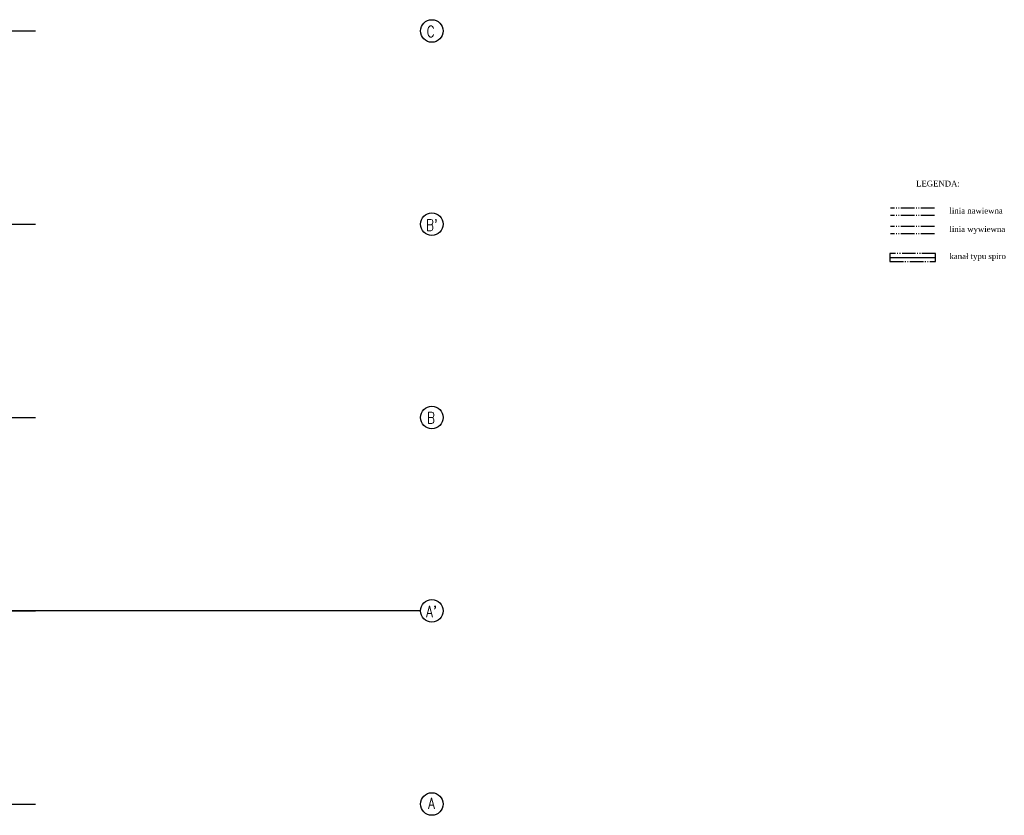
# Model space of a CAD drawing. Header units: centimetres. Extents: x -228435 to 111511, y -89367 to 428125.
# Tile 166 of 216: x 17976 to 48553, y 4650 to 29350. Entities that reach past the tile are written whole.
import ezdxf

# ---------------------------------------------------------------- set-up
doc = ezdxf.new("R2010")
doc.units = ezdxf.units.CM
doc.header["$LTSCALE"] = 50
for name, pattern in [('CADVENT_ABOVE_FLOOR', [12.4, 8.4, -1, 0.5, -1, 0.5, -1]), ('CADVENT_CENTERLINE', [9.9, 7.4, -1, 0.5, -1]), ('DASHDOT2', [12.7, 6.35, -3.175, 0, -3.175])]:
    doc.linetypes.add(name, pattern=pattern)
for name, color, linetype in [('ARCH_INFO_OSIE_IST', 8, 'DASHDOT2'), ('ARCH_INFO_OSIE_OPISY_IST', 8, 'Continuous'), ('bgde-nawiewCEN', 7, 'Continuous'), ('bgde-nawiewEXP', 1, 'Continuous'), ('bgde-wywiewEXP', 5, 'Continuous'), ('bgde_AJ_opis', 7, 'Continuous'), ('Osie rzutów$0$ARCH_INFO_OSIE_OPISY_IST', 8, 'Continuous')]:
    doc.layers.add(name, color=color, linetype=linetype)
doc.styles.add('ROMANS-250-CM', font='romans.shx', dxfattribs={"width": 0.8, "height": 50})

# ---------------------------------------------------------------- blocks, each defined once
blk = doc.blocks.new('Osie rzutów')
at = {"layer": 'ARCH_INFO_OSIE_IST', "ltscale": 10}
for p, q in [((4436, 7400), (15156.5, 7400)), ((4436, 6800), (15156.5, 6800)), ((4436, 6200), (15156.5, 6200)), ((4436, 5600), (15156.5, 5600)), ((15156.5, 5600), (12415.5, 5600)), ((4436, 5000), (15156.5, 5000))]:
    blk.add_line(p, q, dxfattribs=at)
at = {"layer": 'ARCH_INFO_OSIE_OPISY_IST'}
for centre in [(15191.5, 7400), (15191.5, 6800), (15191.5, 6200), (15191.5, 5600), (15191.5, 5000)]:
    blk.add_circle(centre, 35, dxfattribs=at)
at = {"layer": 'ARCH_INFO_OSIE_OPISY_IST', "style": 'ROMANS-250-CM', "width": 0.8}
for s, p in [('C', (15175.4, 7380.9)), ("B'", (15172.9, 6780)), ('B', (15176.2, 6181.3)), ("A'", (15173.7, 5580.3)), ('A', (15179.9, 4984.7))]:
    blk.add_text(s, height=35, dxfattribs=at).set_placement(p)

msp = doc.modelspace()

# ---------------------------------------------------------------- linework, layer by layer
at = {"layer": 'bgde-nawiewCEN', "linetype": 'CADVENT_CENTERLINE', "ltscale": 0.06}
msp.add_line((44998.71745, 21965.25156, -5670), (46416.78404, 21965.25156, -5670), dxfattribs=at)
at = {"layer": 'bgde-nawiewEXP', "linetype": 'CADVENT_ABOVE_FLOOR'}
for p, q in [((46381.67335, 23502.43425), (45021.65271, 23502.43425)), ((46381.67335, 23274.29155), (45021.65271, 23274.29155))]:
    msp.add_line(p, q, dxfattribs=at)
at = {"layer": 'bgde-nawiewEXP', "linetype": 'CADVENT_ABOVE_FLOOR', "elevation": -5670}
msp.add_lwpolyline([(44998.71755, 21840.25156), (46416.78394, 21840.25156), (46416.78394, 22090.25156), (44998.71755, 22090.25156), (44998.71755, 21849.76662)], close=True, dxfattribs=at)
at = {"layer": 'bgde-wywiewEXP', "linetype": 'CADVENT_ABOVE_FLOOR'}
for p, q in [((46381.67335, 22930.04442), (45021.65271, 22930.04442)), ((46381.67335, 22701.90172), (45021.65271, 22701.90172))]:
    msp.add_line(p, q, dxfattribs=at)

# ---------------------------------------------------------------- block references
at = {"layer": 'Osie rzutów$0$ARCH_INFO_OSIE_OPISY_IST', "xscale": 10, "yscale": 10, "zscale": 10}
msp.add_blockref('Osie rzutów', (-121140, -45000, 630), dxfattribs=at)

# ---------------------------------------------------------------- texts
at = {"layer": 'bgde_AJ_opis', "char_height": 180, "width": 1739.8393846, "attachment_point": 1}
for s, insert in [('\\A1;{\\fTimes New Roman|b0|i0|c238|p18;LEGENDA:}', (45813.36755, 24351.31679, -6300)), ('\\A1;{\\fTimes New Roman|b0|i0|c238|p18;linia nawiewna}', (46851.55192, 23510.96419, -6300)), ('\\A1;{\\fTimes New Roman|b0|i0|c238|p18;linia wywiewna}', (46851.55192, 22938.57435, -6300)), ('\\A1;{\\fTimes New Roman|b0|i0|c238|p18;kanał typu spiro}', (46851.55192, 22098.39139, -6300))]:
    msp.add_mtext(s, dxfattribs=dict(at, insert=insert))

doc.saveas('drawing.dxf')
